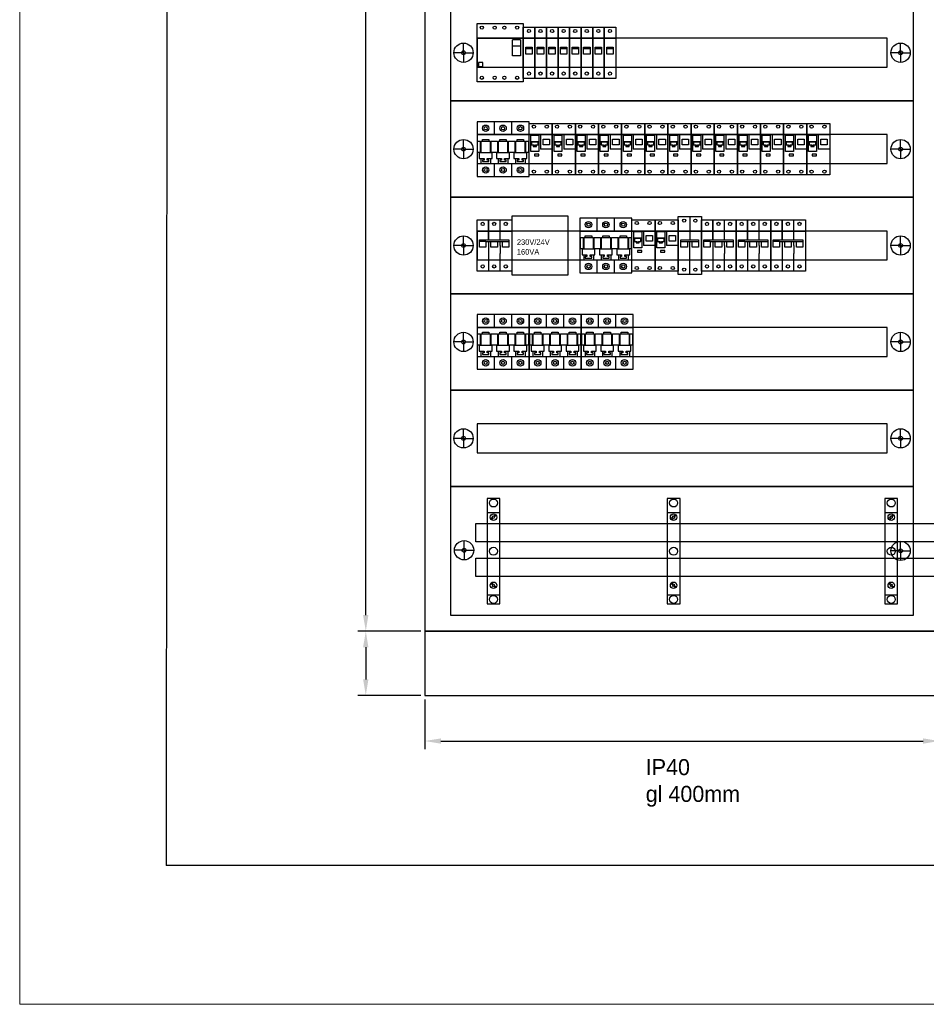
# Model space of a CAD drawing. Header units: centimetres. Extents: x -4250 to -484, y 169 to 6592.
# Tile 68 of 178: x -1290 to -1149, y 3029 to 3182. Entities that reach past the tile are written whole.
import ezdxf

# ---------------------------------------------------------------- set-up
doc = ezdxf.new("R2010")
doc.units = ezdxf.units.CM
for name, color, linetype in [('1', 7, 'Continuous'), ('RAMKA1', 100, 'Continuous'), ('żółty', 2, 'Continuous')]:
    doc.layers.add(name, color=color, linetype=linetype)
doc.layers.add('Ramka zew.', color=9, linetype='Continuous', lineweight=20, plot=False)
doc.dimstyles.new('ISO-25', dxfattribs={"dimtxt": 2.5, "dimasz": 2.5, "dimexe": 1.25, "dimexo": 0.625, "dimtad": 1, "dimdsep": 46, "dimtxsty": 'Standard', "dimcen": 2.5, "dimadec": 0, "dimazin": 0, "dimtfac": 1, "dimtmove": 0, "dimatfit": 3, "dimfxl": 0, "dimarcsym": 0})

# ---------------------------------------------------------------- blocks, each defined once
blk = doc.blocks.new('114627_1145433629')
blk.add_lwpolyline([(0, 0), (0, -10), (80, -10), (80, 0)], close=True)
at = {"flags": 1}
for tag, p in [('BD', (84.05, 0.27)), ('NK', (84.05, -1.72)), ('TYP', (84.05, -3.32)), ('PO', (84.05, -4.86))]:
    blk.add_attdef(tag, p, '', height=1, dxfattribs=at)
blk = doc.blocks.new('*D72')
at = {"layer": '1', "color": 0, "lineweight": -2, "transparency": 16777216}
for p, q in [((-1227.04, 3076.05), (-1227.04, 3068.34)), ((-1147.04, 3076.05), (-1147.04, 3068.34)), ((-1224.54, 3069.59), (-1149.54, 3069.59))]:
    blk.add_line(p, q, dxfattribs=at)
at = {"layer": '1', "color": 0, "transparency": 16777216}
for points in [[(-1224.54, 3070), (-1224.54, 3069.17), (-1227.04, 3069.59)], [(-1149.54, 3069.17), (-1149.54, 3070), (-1147.04, 3069.59)]]:
    blk.add_solid(points, dxfattribs=at)
at = {"layer": 'Defpoints', "color": 0, "transparency": 16777216}
for p in [(-1227.04, 3076.68), (-1147.04, 3076.68), (-1147.04, 3069.59)]:
    blk.add_point(p, dxfattribs=at)
blk = doc.blocks.new('286690_1790574627')
for p, q in [((2, 7.5), (2, 9)), ((70, 7.5), (70, 9)), ((2, 7.5), (0.5, 7.5)), ((2, 7.5), (3.5, 7.5)), ((2, 7.5), (2, 6)), ((70, 7.5), (68.5, 7.5)), ((70, 7.5), (70, 6)), ((70, 7.5), (71.5, 7.5))]:
    blk.add_line(p, q)
for points in [[(0, 0), (72, 0), (72, 15), (0, 15)], [(4.1, 5.25), (67.9, 5.25), (67.9, 9.75), (4.1, 9.75)]]:
    blk.add_lwpolyline(points, close=True)
for centre, radius in [((2, 7.5), 1.5), ((2, 7.5), 0.3), ((70, 7.5), 1.5), ((70, 7.5), 0.3)]:
    blk.add_circle(centre, radius)
at = {"flags": 1}
for tag, p in [('BD', (74.38, 9.53)), ('NK', (74.38, 7.54)), ('TYP', (74.38, 5.94)), ('PO', (74.38, 4.4))]:
    blk.add_attdef(tag, p, '', height=1, dxfattribs=at)
blk = doc.blocks.new('286691_273075707')
for p, q in [((2.09, 10.09), (2.09, 11.59)), ((70, 10), (70, 11.5)), ((2.09, 10.09), (0.59, 10.09)), ((2.09, 10.09), (3.59, 10.09)), ((2.09, 10.09), (2.09, 8.59)), ((70, 10), (68.5, 10)), ((70, 10), (71.5, 10)), ((70, 10), (70, 8.5))]:
    blk.add_line(p, q)
blk.add_lwpolyline([(0, 20), (0, 0), (72, 0), (72, 20)], close=True)
for centre, radius in [((2.09, 10.09), 1.5), ((70, 10), 1.5), ((2.09, 10.09), 0.3), ((70, 10), 0.3)]:
    blk.add_circle(centre, radius)
at = {"flags": 1}
for tag, p in [('BD', (73.19, 10.92)), ('NK', (73.19, 8.93)), ('TYP', (73.19, 7.33)), ('PO', (73.19, 5.79))]:
    blk.add_attdef(tag, p, '', height=1, dxfattribs=at)
blk = doc.blocks.new('*D73')
at = {"layer": '1', "color": 0, "lineweight": -2, "transparency": 16777216}
for p, q in [((-1227.66, 3286.68), (-1237.49, 3286.68)), ((-1236.24, 3089.18), (-1236.24, 3284.18)), ((-1227.66, 3086.68), (-1237.49, 3086.68))]:
    blk.add_line(p, q, dxfattribs=at)
at = {"layer": '1', "color": 0, "transparency": 16777216}
for points in [[(-1235.83, 3284.18), (-1236.66, 3284.18), (-1236.24, 3286.68)], [(-1236.66, 3089.18), (-1235.83, 3089.18), (-1236.24, 3086.68)]]:
    blk.add_solid(points, dxfattribs=at)
at = {"layer": 'Defpoints', "color": 0, "transparency": 16777216}
for p in [(-1236.24, 3286.68), (-1227.04, 3286.68), (-1227.04, 3086.68)]:
    blk.add_point(p, dxfattribs=at)
blk = doc.blocks.new('*D74')
at = {"layer": '1', "color": 0, "lineweight": -2, "transparency": 16777216}
for p, q in [((-1227.66, 3086.68), (-1237.49, 3086.68)), ((-1236.24, 3084.18), (-1236.24, 3079.18)), ((-1227.66, 3076.68), (-1237.49, 3076.68))]:
    blk.add_line(p, q, dxfattribs=at)
at = {"layer": '1', "color": 0, "transparency": 16777216}
for points in [[(-1235.83, 3084.18), (-1236.66, 3084.18), (-1236.24, 3086.68)], [(-1236.66, 3079.18), (-1235.83, 3079.18), (-1236.24, 3076.68)]]:
    blk.add_solid(points, dxfattribs=at)
at = {"layer": 'Defpoints', "color": 0, "transparency": 16777216}
for p in [(-1227.04, 3086.68), (-1236.24, 3076.68), (-1227.04, 3076.68)]:
    blk.add_point(p, dxfattribs=at)
blk = doc.blocks.new('107069_168785615')
for p, q in [((0, 14.2), (2, 14.2)), ((1.29, 13.91), (1, 13.61)), ((1.41, 13.79), (1.11, 13.5)), ((0.89, 13.5), (0.59, 13.21)), ((1, 13.39), (0.71, 13.09)), ((0.82, 13.57), (0.93, 13.68)), ((0.89, 13.5), (0.82, 13.57)), ((1, 13.61), (0.93, 13.68)), ((1, 13.39), (1.07, 13.32)), ((1.07, 13.32), (1.18, 13.43)), ((1.11, 13.5), (1.18, 13.43)), ((0.89, 2.9), (0.59, 3.19)), ((1, 3.01), (0.71, 3.31)), ((1, 3.01), (1.07, 3.08)), ((1.07, 3.08), (1.18, 2.97)), ((0.89, 2.9), (0.82, 2.83)), ((0.82, 2.83), (0.93, 2.72)), ((1, 2.79), (0.93, 2.72)), ((1.29, 2.49), (1, 2.79)), ((1.11, 2.9), (1.18, 2.97)), ((1.41, 2.61), (1.11, 2.9)), ((0, 1.4), (2, 1.4))]:
    blk.add_line(p, q)
blk.add_lwpolyline([(0, 0), (2, 0), (2, 16.4), (0, 16.4)], close=True)
for centre, radius in [((1, 15.7), 0.621), ((1, 13.5), 0.5), ((1, 8.2), 0.621), ((1, 2.9), 0.5), ((1, 0.7), 0.621)]:
    blk.add_circle(centre, radius)
at = {"flags": 1}
for tag, p in [('BD', (4.18, 17.81)), ('NK', (4.18, 12.61)), ('TYP', (4.18, 7.41)), ('PO', (4.18, 1.82))]:
    blk.add_attdef(tag, p, '', height=2.5, dxfattribs=at)
blk = doc.blocks.new('247698')
for p, q in [((0, -1.75), (0, 6.25)), ((0, 6.25), (1.8, 6.25)), ((1.8, 6.25), (3.6, 6.25)), ((1.8, 3.12), (1.8, 6.25)), ((1.8, 6.25), (1.8, 3.12)), ((3.6, 6.25), (5.4, 6.25)), ((3.6, 3.12), (3.6, 6.25)), ((5.4, 6.25), (5.4, -1.75)), ((0, 4.5), (1.8, 4.5)), ((0.38, 2.88), (0.38, 3.12)), ((0.38, 3.12), (4.97, 3.12)), ((1.8, 4.5), (3.6, 4.5)), ((3.6, 4.5), (5.4, 4.5)), ((4.97, 3.12), (4.97, 2.75)), ((4.97, 3.12), (4.97, 3.12)), ((0.38, 2), (0.38, 2.88)), ((1.38, 2.88), (0.38, 2.88)), ((0.38, 2.88), (0.38, 2.88)), ((0.38, 2.88), (0.38, 2.88)), ((1.38, 2), (0.38, 2)), ((1.38, 2.88), (1.38, 2)), ((1.38, 2.88), (4.97, 2.88)), ((1.8, 2.88), (1.8, -1.75)), ((2.17, 2), (2.17, 2.88)), ((3.17, 2), (2.17, 2)), ((3.17, 2.88), (3.17, 2)), ((3.6, 2.25), (3.6, 2.88)), ((3.6, 2.25), (3.6, 0.99)), ((3.98, 2), (3.98, 2.88)), ((3.98, 2.88), (3.98, 2.88)), ((3.98, 2.88), (3.98, 2.88)), ((4.97, 2), (3.98, 2)), ((4.97, 2.88), (4.97, 2)), ((4.97, 2.88), (4.97, 2.88)), ((4.97, 2.88), (4.97, 2.88)), ((4.97, 2.88), (4.97, 2.88)), ((0, 0), (1.8, 0)), ((1.8, 0), (3.6, 0)), ((3.6, -1.75), (3.6, 0.99)), ((3.6, 0), (5.4, 0)), ((1.8, -1.75), (0, -1.75)), ((3.6, -1.75), (1.8, -1.75)), ((5.4, -1.75), (3.6, -1.75))]:
    blk.add_line(p, q)
for centre in [(0.88, 5.62), (2.67, 5.62), (4.47, 5.62), (0.88, -1), (2.67, -1), (4.47, -1)]:
    blk.add_circle(centre, 0.25)
at = {"flags": 1}
for tag, p in [('BD', (6.64, 5.48)), ('NK', (6.64, 2.92)), ('TYP', (6.64, 0.73)), ('PO', (6.64, -1.51))]:
    blk.add_attdef(tag, p, '', height=0.5, dxfattribs=at)
blk = doc.blocks.new('F1955003')
for p, q in [((8.1, 6.5), (0, 6.5)), ((0, 6.5), (0, -2)), ((2.7, 4.5), (2.7, 6.5)), ((5.4, 4.5), (5.4, 6.5)), ((8.1, -2), (8.1, 6.5)), ((0, 4.5), (2.7, 4.5)), ((0.1, 3.5), (0.5, 3.5)), ((0.1, 1.75), (0.1, 3.5)), ((0.5, 3.5), (0.5, 1.75)), ((0.6, 3.5), (2.1, 3.5)), ((0.6, 3.5), (0.6, 1.75)), ((0.85, 3.5), (0.85, 3.75)), ((0.85, 3.75), (1.85, 3.75)), ((1.85, 3.75), (1.85, 3.5)), ((2.1, 1.75), (2.1, 3.5)), ((2.2, 1.75), (2.2, 3.5)), ((2.2, 3.5), (3, 3.5)), ((2.4, 3.5), (3.2, 3.5)), ((2.7, 4.5), (5.4, 4.5)), ((3.2, 3.5), (3.2, 1.75)), ((3.3, 3.5), (4.8, 3.5)), ((3.3, 3.5), (3.3, 1.75)), ((3.55, 3.5), (3.55, 3.75)), ((3.55, 3.75), (4.55, 3.75)), ((4.55, 3.75), (4.55, 3.5)), ((4.8, 1.75), (4.8, 3.5)), ((4.9, 3.5), (5.7, 3.5)), ((4.9, 1.75), (4.9, 3.5)), ((5.1, 3.5), (5.9, 3.5)), ((5.4, 4.5), (8.1, 4.5)), ((5.9, 3.5), (5.9, 1.75)), ((6, 3.5), (7.5, 3.5)), ((6, 3.5), (6, 1.75)), ((6.25, 3.5), (6.25, 3.75)), ((6.25, 3.75), (7.25, 3.75)), ((7.25, 3.75), (7.25, 3.5)), ((7.5, 1.75), (7.5, 3.5)), ((7.6, 1.75), (7.6, 3.5)), ((7.6, 3.5), (8, 3.5)), ((8, 3.5), (8, 1.75)), ((8.1, 0), (8.1, 4.5)), ((0.6, 1.75), (0.1, 1.75)), ((0.35, 1.75), (0.35, 0.8)), ((0.35, 1.75), (0.35, 0.8)), ((0.5, 1.75), (0.6, 1.75)), ((0.5, 1.75), (0.6, 1.75)), ((0.5, 1.75), (0.6, 1.75)), ((0.5, 1.75), (0.6, 1.75)), ((0.6, 1.75), (2.1, 1.75)), ((0.6, 1.75), (2.1, 1.75)), ((0.6, 1.75), (2.1, 1.75)), ((0.6, 1.75), (2.1, 1.75)), ((2.1, 1.75), (2.2, 1.75)), ((2.1, 1.75), (2.2, 1.75)), ((2.1, 1.75), (2.2, 1.75)), ((2.1, 1.75), (2.2, 1.75)), ((3, 1.75), (2.2, 1.75)), ((2.35, 0.8), (2.35, 1.75)), ((2.35, 0.8), (2.35, 1.75)), ((3.2, 1.75), (2.4, 1.75)), ((3.05, 1.75), (3.05, 0.8)), ((3.05, 1.75), (3.05, 0.8)), ((3.2, 1.75), (3.3, 1.75)), ((3.2, 1.75), (3.3, 1.75)), ((3.2, 1.75), (3.3, 1.75)), ((3.2, 1.75), (3.3, 1.75)), ((3.3, 1.75), (4.8, 1.75)), ((3.3, 1.75), (4.8, 1.75)), ((3.3, 1.75), (4.8, 1.75)), ((3.3, 1.75), (4.8, 1.75)), ((4.8, 1.75), (4.9, 1.75)), ((4.8, 1.75), (4.9, 1.75)), ((4.8, 1.75), (4.9, 1.75)), ((4.8, 1.75), (4.9, 1.75)), ((5.7, 1.75), (4.9, 1.75)), ((5.05, 0.8), (5.05, 1.75)), ((5.05, 0.8), (5.05, 1.75)), ((5.9, 1.75), (5.1, 1.75)), ((5.75, 1.75), (5.75, 0.8)), ((5.75, 1.75), (5.75, 0.8)), ((5.9, 1.75), (6, 1.75)), ((5.9, 1.75), (6, 1.75)), ((5.9, 1.75), (6, 1.75)), ((5.9, 1.75), (6, 1.75)), ((6, 1.75), (7.5, 1.75)), ((6, 1.75), (7.5, 1.75)), ((6, 1.75), (7.5, 1.75)), ((6, 1.75), (7.5, 1.75)), ((7.5, 1.75), (7.6, 1.75)), ((7.5, 1.75), (7.6, 1.75)), ((7.5, 1.75), (7.6, 1.75)), ((7.5, 1.75), (7.6, 1.75)), ((8, 1.75), (7.6, 1.75)), ((7.75, 0.8), (7.75, 1.75)), ((7.75, 0.8), (7.75, 1.75)), ((0, 0), (2.7, 0)), ((0.35, 0.8), (1.1, 0.8)), ((0.35, 0.8), (1.1, 0.8)), ((0.6, 0.8), (0.6, 0)), ((0.6, 0.8), (0.6, 0)), ((0.85, 0.55), (0.85, 0.3)), ((1.1, 0.55), (0.85, 0.55)), ((1.1, 0.55), (0.85, 0.55)), ((0.85, 0.55), (0.85, 0.3)), ((0.85, 0.3), (1.85, 0.3)), ((0.85, 0.3), (1.85, 0.3)), ((1.1, 0.8), (1.1, 0.55)), ((1.1, 0.8), (1.1, 0.55)), ((1.6, 0.8), (2.35, 0.8)), ((1.6, 0.8), (2.35, 0.8)), ((1.6, 0.55), (1.6, 0.8)), ((1.6, 0.55), (1.6, 0.8)), ((1.85, 0.55), (1.6, 0.55)), ((1.85, 0.55), (1.6, 0.55)), ((1.85, 0.3), (1.85, 0.55)), ((1.85, 0.3), (1.85, 0.55)), ((2.1, 0.8), (2.1, 0)), ((2.1, 0.8), (2.1, 0)), ((2.7, -2), (2.7, 0)), ((2.7, 0), (5.4, 0)), ((3.05, 0.8), (3.8, 0.8)), ((3.05, 0.8), (3.8, 0.8)), ((3.3, 0.8), (3.3, 0)), ((3.3, 0.8), (3.3, 0)), ((3.55, 0.55), (3.55, 0.3)), ((3.8, 0.55), (3.55, 0.55)), ((3.8, 0.55), (3.55, 0.55)), ((3.55, 0.55), (3.55, 0.3)), ((3.55, 0.3), (4.55, 0.3)), ((3.55, 0.3), (4.55, 0.3)), ((3.8, 0.8), (3.8, 0.55)), ((3.8, 0.8), (3.8, 0.55)), ((4.3, 0.55), (4.3, 0.8)), ((4.3, 0.8), (5.05, 0.8)), ((4.3, 0.8), (5.05, 0.8)), ((4.3, 0.55), (4.3, 0.8)), ((4.55, 0.55), (4.3, 0.55)), ((4.55, 0.55), (4.3, 0.55)), ((4.55, 0.3), (4.55, 0.55)), ((4.55, 0.3), (4.55, 0.55)), ((4.8, 0.8), (4.8, 0)), ((4.8, 0.8), (4.8, 0)), ((5.4, -2), (5.4, 0)), ((5.4, 0), (8.1, 0)), ((5.75, 0.8), (6.5, 0.8)), ((5.75, 0.8), (6.5, 0.8)), ((6, 0.8), (6, 0)), ((6, 0.8), (6, 0)), ((6.25, 0.55), (6.25, 0.3)), ((6.5, 0.55), (6.25, 0.55)), ((6.5, 0.55), (6.25, 0.55)), ((6.25, 0.55), (6.25, 0.3)), ((6.25, 0.3), (7.25, 0.3)), ((6.25, 0.3), (7.25, 0.3)), ((6.5, 0.8), (6.5, 0.55)), ((6.5, 0.8), (6.5, 0.55)), ((7, 0.8), (7.75, 0.8)), ((7, 0.8), (7.75, 0.8)), ((7, 0.55), (7, 0.8)), ((7, 0.55), (7, 0.8)), ((7.25, 0.55), (7, 0.55)), ((7.25, 0.55), (7, 0.55)), ((7.25, 0.3), (7.25, 0.55)), ((7.25, 0.3), (7.25, 0.55)), ((7.5, 0.8), (7.5, 0)), ((7.5, 0.8), (7.5, 0)), ((0, -2), (8.1, -2))]:
    blk.add_line(p, q)
for centre, radius in [((1.35, 5.5), 0.5), ((1.35, 5.5), 0.25), ((4.05, 5.5), 0.5), ((4.05, 5.5), 0.25), ((6.75, 5.5), 0.5), ((6.75, 5.5), 0.25), ((1.35, -1), 0.5), ((1.35, -1), 0.25), ((4.05, -1), 0.5), ((4.05, -1), 0.25), ((6.75, -1), 0.5), ((6.75, -1), 0.25)]:
    blk.add_circle(centre, radius)
at = {"flags": 1}
for tag, p in [('BD', (8.82, 5.89)), ('NK', (8.82, 3.57)), ('TYP', (8.82, 2.16)), ('PO', (8.82, 0.64))]:
    blk.add_attdef(tag, p, '', height=0.5, dxfattribs=at)
blk = doc.blocks.new('235776')
for p, q in [((0, 6.78), (3.5, 6.78)), ((0, -2.27), (0, 6.78)), ((3.5, 6.78), (7.2, 6.78)), ((7.2, 6.78), (7.2, -2.27)), ((0, 4.5), (3.5, 4.5)), ((3.5, 4.5), (7.2, 4.5)), ((5.5, 1.75), (5.5, 4.25)), ((6.75, 4.25), (5.5, 4.25)), ((6.75, 3.25), (5.5, 3.25)), ((6.75, 4.25), (6.75, 1.75)), ((6.75, 1.75), (5.5, 1.75)), ((0, 0), (3.5, 0)), ((0.25, 0.75), (0.25, 0.12)), ((0.88, 0.75), (0.25, 0.75)), ((0.25, 0.12), (0.88, 0.12)), ((0.88, 0.12), (0.88, 0.75)), ((3.5, 0), (7.2, 0)), ((3.5, -2.27), (0, -2.27)), ((7.2, -2.27), (3.5, -2.27))]:
    blk.add_line(p, q)
for centre in [(0.75, 6.15), (2.75, 6.15), (4.25, 6.15), (6.25, 6.15), (0.75, -1.65), (2.75, -1.65), (4.25, -1.65), (6.25, -1.65)]:
    blk.add_circle(centre, 0.25)
at = {"flags": 1}
for tag, p in [('BD', (10.13, 4.48)), ('NK', (10.13, 2.32)), ('TYP', (9.68, 0.8)), ('PO', (10.21, -0.83))]:
    blk.add_attdef(tag, p, '', height=1, dxfattribs=at)
blk = doc.blocks.new('F921901024')
for p, q in [((0, -1.75), (0, 6.25)), ((0, 6.25), (3.6, 6.25)), ((3.6, 6.25), (3.6, -1.75)), ((0.28, 1.88), (0.28, 4.38)), ((0.4, 3.38), (1.4, 3.38)), ((1.52, 4.38), (1.52, 1.88)), ((1.8, 4.5), (1.8, 2.25)), ((2.2, 2.94), (2.2, 3.81)), ((2.2, 3.81), (3.2, 3.81)), ((3.2, 3.81), (3.2, 2.94)), ((1.52, 1.88), (0.28, 1.88)), ((3.6, 2.25), (1.8, 2.25)), ((3.2, 2.94), (2.2, 2.94)), ((1.52, 1.47), (0.86, 1.47)), ((0.86, 1.47), (0.86, 1.21)), ((0.86, 1.21), (1.52, 1.21)), ((1.52, 1.21), (1.52, 1.47)), ((3.6, -1.75), (0, -1.75))]:
    blk.add_line(p, q)
at = {"linetype": 'Continuous'}
for p, q in [((0, 4.5), (3.6, 4.5)), ((1.52, 4.38), (0.28, 4.38)), ((1.52, 3.38), (0.28, 3.38)), ((0, 0), (3.6, 0))]:
    blk.add_line(p, q, dxfattribs=at)
at = {"color": 7, "linetype": 'Continuous'}
for p, q in [((0.4, 3.38), (0.4, 2.9)), ((0.4, 3.38), (0.4, 2.9)), ((1.4, 2.9), (1.4, 3.38)), ((1.4, 2.9), (1.4, 3.38)), ((0.4, 2.9), (0.77, 2.9)), ((0.4, 2.9), (0.77, 2.9)), ((0.65, 2.78), (0.65, 2.65)), ((0.77, 2.78), (0.65, 2.78)), ((0.77, 2.78), (0.65, 2.78)), ((0.65, 2.78), (0.65, 2.65)), ((0.65, 2.65), (1.15, 2.65)), ((0.65, 2.65), (1.15, 2.65)), ((0.77, 2.9), (0.77, 2.78)), ((0.77, 2.9), (0.77, 2.78)), ((1.02, 2.78), (1.02, 2.9)), ((1.02, 2.78), (1.02, 2.9)), ((1.02, 2.9), (1.4, 2.9)), ((1.02, 2.9), (1.4, 2.9)), ((1.15, 2.78), (1.02, 2.78)), ((1.15, 2.78), (1.02, 2.78)), ((1.15, 2.65), (1.15, 2.78)), ((1.15, 2.65), (1.15, 2.78))]:
    blk.add_line(p, q, dxfattribs=at)
at = {"linetype": 'Continuous'}
for centre in [(0.75, 5.75), (2.75, 5.75), (0.75, -1.25), (2.75, -1.25)]:
    blk.add_circle(centre, 0.25, dxfattribs=at)
at = {"flags": 1}
for tag, p in [('BD', (4.04, 3.51)), ('typ', (4.04, 1.79)), ('NK', (4.04, 2.55)), ('po', (4.04, 0.83))]:
    blk.add_attdef(tag, p, '', height=0.5, dxfattribs=at)
blk = doc.blocks.new('064786')
for p, q in [((0, -2.25), (0, 6.75)), ((0, 6.75), (1.8, 6.75)), ((1.8, 6.75), (1.8, 3.12)), ((1.8, 6.75), (3.6, 6.75)), ((3.6, 6.75), (3.6, -2.25)), ((0, 4.5), (1.8, 4.5)), ((0.42, 3.12), (2.3, 3.12)), ((0.42, 2.88), (0.42, 3.12)), ((1.8, 4.5), (3.6, 4.5)), ((2.17, 3.12), (3.17, 3.12)), ((3.17, 3.12), (3.17, 2.75)), ((0.42, 2.88), (2.42, 2.88)), ((0.42, 2), (0.42, 2.88)), ((1.43, 2), (0.42, 2)), ((1.43, 2.88), (1.43, 2)), ((1.8, -2.25), (1.8, 2.88)), ((2.17, 2.88), (3.17, 2.88)), ((2.17, 2), (2.17, 2.88)), ((3.17, 2), (2.17, 2)), ((3.17, 2.88), (3.17, 2)), ((0, 0), (1.8, 0)), ((1.8, 0), (3.6, 0)), ((1.8, -2.25), (0, -2.25)), ((3.6, -2.25), (1.8, -2.25))]:
    blk.add_line(p, q)
for centre in [(0.93, 6.12), (2.67, 6.12), (0.93, -1.5), (2.67, -1.5)]:
    blk.add_circle(centre, 0.25)
at = {"flags": 1}
for tag, p in [('BD', (4.55, 5.73)), ('NK', (4.55, 3.09)), ('TYP', (4.55, 0.47)), ('PO', (4.55, -1.86))]:
    blk.add_attdef(tag, p, '', height=0.5, dxfattribs=at)
blk = doc.blocks.new('247596')
for p, q in [((0, -1.75), (0, 6.25)), ((0, 6.25), (1.8, 6.25)), ((1.8, 6.25), (1.8, -1.75)), ((0, 4.5), (1.8, 4.5)), ((0.38, 2.88), (0.38, 3.12)), ((0.38, 3.12), (1.38, 3.12)), ((1.38, 3.12), (1.38, 2.75)), ((0.38, 2.88), (1.38, 2.88)), ((0.38, 2), (0.38, 2.88)), ((1.38, 2), (0.38, 2)), ((1.38, 2.88), (1.38, 2)), ((0, 0), (1.8, 0)), ((1.8, -1.75), (0, -1.75))]:
    blk.add_line(p, q)
for centre in [(0.88, 5.62), (0.88, -1)]:
    blk.add_circle(centre, 0.25)
at = {"flags": 1}
for tag, p in [('BD', (2.81, 5.48)), ('NK', (2.81, 2.92)), ('TYP', (2.81, 0.73)), ('PO', (2.81, -1.51))]:
    blk.add_attdef(tag, p, '', height=0.5, dxfattribs=at)
blk = doc.blocks.new('A$C6101')
at = {"layer": 'RAMKA1'}
for p, q in [((0.33, 0.38), (0.58, 254.3)), ((390.33, 0.38), (0.32, 0.38))]:
    blk.add_line(p, q, dxfattribs=at)

msp = doc.modelspace()

# ---------------------------------------------------------------- linework, layer by layer
at = {"color": 3}
msp.add_lwpolyline([(-1227.0352, 3286.679), (-1227.0352, 3086.679), (-1147.0352, 3086.679), (-1147.0352, 3286.679)], close=True, dxfattribs=at)
for points in [[(-1223.0352, 3089.179), (-1151.0352, 3089.179), (-1151.0352, 3284.179), (-1223.0352, 3284.179)], [(-1213.5352, 3142.129), (-1204.7352, 3142.129), (-1204.7352, 3151.229), (-1213.5352, 3151.229)]]:
    msp.add_lwpolyline(points, close=True)
at = {"layer": 'Ramka zew.'}
msp.add_lwpolyline([(-1290.0857, 3028.6254), (-870.0857, 3028.6254), (-870.0857, 3325.6254), (-1290.0857, 3325.6254)], close=True, dxfattribs=at)
at = {"layer": 'żółty'}
for points in [[(-1219.102, 3103.4405), (-1076.7257, 3103.4405), (-1076.7257, 3100.565), (-1219.102, 3100.565)], [(-1219.102, 3098.0489), (-1076.7257, 3098.0489), (-1076.7257, 3095.1734), (-1219.102, 3095.1734)]]:
    msp.add_lwpolyline(points, close=True, dxfattribs=at)

# ---------------------------------------------------------------- block references
for name, p in [('286690_1790574627', (-1223.0352, 3169.179)), ('235776', (-1218.9352, 3174.429)), ('286690_1790574627', (-1223.0352, 3154.179)), ('F1955003', (-1218.9352, 3159.429)), ('F921901024', (-1210.8352, 3159.429)), ('F921901024', (-1207.2352, 3159.429)), ('F921901024', (-1203.6352, 3159.429)), ('F921901024', (-1200.0352, 3159.429)), ('F921901024', (-1196.4352, 3159.429)), ('F921901024', (-1192.8352, 3159.429)), ('F921901024', (-1189.2352, 3159.429)), ('F921901024', (-1185.6352, 3159.429)), ('F921901024', (-1182.0352, 3159.429)), ('F921901024', (-1178.4352, 3159.429)), ('F921901024', (-1174.8352, 3159.429)), ('F921901024', (-1171.2352, 3159.429)), ('F921901024', (-1167.6352, 3159.429)), ('286690_1790574627', (-1223.0352, 3139.179)), ('064786', (-1187.6352, 3144.429)), ('247698', (-1218.9352, 3144.429)), ('F1955003', (-1202.9352, 3144.429)), ('F921901024', (-1194.8352, 3144.429)), ('F921901024', (-1191.2352, 3144.429)), ('247698', (-1184.0352, 3144.429)), ('247698', (-1178.6352, 3144.429)), ('247698', (-1173.2352, 3144.429)), ('286690_1790574627', (-1223.0352, 3124.179)), ('F1955003', (-1218.9352, 3129.429)), ('F1955003', (-1210.8352, 3129.429)), ('F1955003', (-1202.7352, 3129.429)), ('286690_1790574627', (-1223.0352, 3109.179)), ('286691_273075707', (-1223.0352, 3089.179))]:
    msp.add_blockref(name, p)
at = {"color": 1}
for p in [(-1211.7352, 3174.429), (-1209.9352, 3174.429), (-1208.1352, 3174.429), (-1206.3352, 3174.429), (-1204.5352, 3174.429), (-1202.7352, 3174.429), (-1200.9352, 3174.429), (-1199.1352, 3174.429)]:
    msp.add_blockref('247596', p, dxfattribs=at)
at = {"layer": '1', "color": 1}
msp.add_blockref('A$C6101', (-1267.5942, 3049.8383), dxfattribs=at)
at = {"layer": '1'}
for name, p in [('107069_168785615', (-1217.3733, 3090.9224)), ('107069_168785615', (-1189.3553, 3090.9224)), ('107069_168785615', (-1155.4931, 3090.9224)), ('114627_1145433629', (-1227.0352, 3086.679))]:
    msp.add_blockref(name, p, dxfattribs=at)

# ---------------------------------------------------------------- texts
at = {"attachment_point": 1}
for s, insert, char_height, width in [('230V/24V', (-1212.7332, 3147.6536, -10), 0.86982, 11.434453), ('160VA', (-1212.7332, 3146.1301, -10), 0.86982, 11.434453), ('\\C7;IP40\\Pgl 400mm', (-1192.6848, 3066.7796), 2.5, 37.827904)]:
    msp.add_mtext(s, dxfattribs=dict(at, insert=insert, char_height=char_height, width=width))

# ---------------------------------------------------------------- dimensions: what is measured, and where the dimension line sits
at = {"layer": '1'}
for base, p2, picture, middle in [((-1236.2423, 3286.679), (-1227.0352, 3286.679), '*D73', (-1238.1173, 3186.679)), ((-1236.2423, 3076.679), (-1227.0352, 3076.679), '*D74', (-1238.1173, 3081.679))]:
    dim = msp.add_linear_dim(base=base, p1=(-1227.0352, 3086.679), p2=p2, angle=90, dimstyle='ISO-25', dxfattribs=at)
    dim.commit()
    dim.dimension.update_dxf_attribs({"geometry": picture, "text_midpoint": middle})
dim = msp.add_linear_dim(base=(-1147.0352, 3069.5851), p1=(-1227.0352, 3076.679), p2=(-1147.0352, 3076.679), dimstyle='ISO-25', dxfattribs=at)
dim.commit()
dim.dimension.update_dxf_attribs({"geometry": '*D72', "text_midpoint": (-1187.0352, 3071.4601)})

doc.saveas('drawing.dxf')
